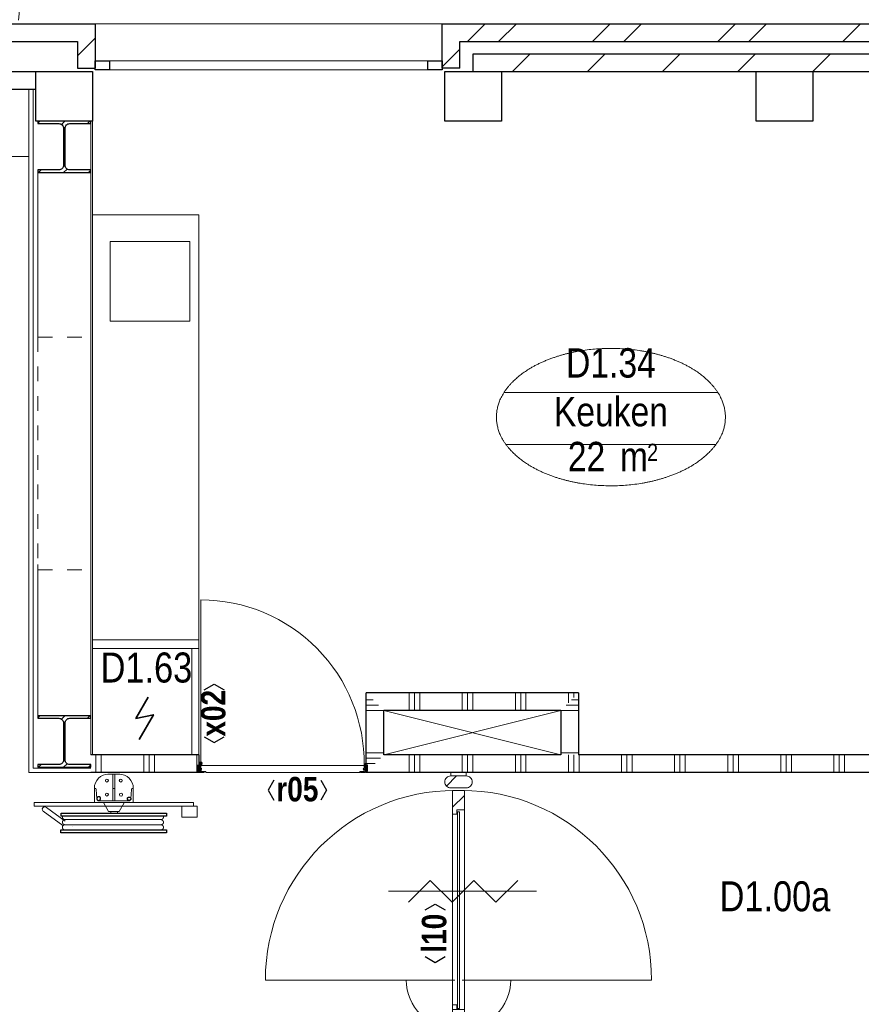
# Model space of a CAD drawing. Header units: millimetres. Extents: x 274611 to 749520, y 175257 to 298905.
# Tile 109 of 251: x 540379 to 545135, y 221702 to 227265. Entities that reach past the tile are written whole.
import ezdxf
from ezdxf.enums import TextEntityAlignment as Align

# ---------------------------------------------------------------- set-up
doc = ezdxf.new("R2010")
doc.units = ezdxf.units.MM
doc.header["$LTSCALE"] = 400
doc.header["$PDMODE"] = 1
doc.header["$PDSIZE"] = 15
doc.linetypes.add('STYLE_01', pattern=[0.416641, 0.208282, -0.208359])
doc.linetypes.add('STYLE_02', pattern=[0.694427, 0.486069, -0.208359])
for name, color, linetype, lineweight in [('Buitenkozijnen', 140, 'Continuous', 15), ('Kozijnmerken', 43, 'Continuous', 9), ('mat-afdichting', 9, 'Continuous', 5), ('mat-aluminium', 140, 'Continuous', 15), ('mat-baksteen', 5, 'Continuous', 25), ('mat-beton (ihwg)', 5, 'Continuous', 25), ('mat-glas-hor', 5, 'Continuous', 15), ('mat-kalkzandsteen', 5, 'Continuous', 25), ('mat-multiplex-hor', 140, 'Continuous', 15), ('mat-naaldhout', 140, 'Continuous', 15), ('mat-scheidingswand-horizontaal', 5, 'Continuous', 25), ('mat-spuitwerk_marmo', 43, 'STYLE_02', 20), ('mat-staal', 5, 'Continuous', 25), ('None', 7, 'Continuous', 9), ('Ruimtenummers', 5, 'Continuous', 25)]:
    doc.layers.add(name, color=color, linetype=linetype, lineweight=lineweight)
doc.styles.add('Arial Narrow', font='ARIALN.TTF', dxfattribs={"height": 222.25})
doc.styles.add('Arial Narrow (bold)', font='ARIALNB.TTF', dxfattribs={"height": 172.861111})

# ---------------------------------------------------------------- blocks, each defined once
blk = doc.blocks.new('*X682')
at = {"layer": 'None', "lineweight": 5}
blk.add_line((23345.1, 4253.2), (23412.1, 4320.2), dxfattribs=at)
blk = doc.blocks.new('*U683')
at = {"layer": 'mat-glas-hor', "color": 140, "lineweight": 15}
blk.add_lwpolyline([(23384.6, 3116.5), (23384.6, 4227.5), (23372.6, 4227.5), (23372.6, 3116.5)], close=True, dxfattribs=at)
at = {"layer": 'mat-naaldhout', "color": 140, "linetype": 'Continuous', "lineweight": 15}
for points in [[(23370.1, 4239.2), (23370.1, 4214.2), (23345.1, 4214.2), (23345.1, 4348.2), (23412.1, 4348.2), (23412.1, 4239.2)], [(23370.1, 3111.2), (23370.1, 3136.2), (23345.1, 3136.2), (23345.1, 3002.2), (23412.1, 3002.2), (23412.1, 3111.2)]]:
    blk.add_lwpolyline(points, close=True, dxfattribs=at)
at = {"layer": 'None', "color": 43, "linetype": 'Continuous', "lineweight": 9}
for p, q in [((22287.5, 3277.2), (23358.6, 3277.2)), ((24469.6, 3277.2), (23398.6, 3277.2))]:
    blk.add_line(p, q, dxfattribs=at)
at = {"layer": 'None', "color": 8, "lineweight": 5}
blk.add_lwpolyline([(23345.1, 4348.2), (23412.1, 4348.2), (23412.1, 3111.2), (23345.1, 3111.2)], close=True, dxfattribs=at)
at = {"layer": 'None', "color": 43, "linetype": 'Continuous', "lineweight": 9}
for centre, radius, start, end in [((23358.6, 3277.2), 1071.1, 90, 180), ((23398.6, 3277.2), 1071.1, 0, 90), ((23358.6, 3277.2), 275.3, 180, 270), ((23398.6, 3277.2), 275.3, 270, 0)]:
    blk.add_arc(centre, radius, start, end, dxfattribs=at)
at = {"layer": 'mat-naaldhout', "color": 140}
blk.add_blockref('*X682', (0, 0), dxfattribs=at)
blk = doc.blocks.new('*X47')
at = {"layer": 'None', "lineweight": 5}
blk.add_line((-23.7, -23.7), (33.5, 33.5), dxfattribs=at)
blk = doc.blocks.new('houten stijl 67 x 114')
at = {"layer": 'mat-naaldhout', "color": 140, "linetype": 'Continuous', "lineweight": 15, "flags": 128}
blk.add_lwpolyline([(33.5, 0), (33.5, 0, -0.414214), (0, -33.5), (0, -33.5, -0.414214), (-33.5, 0), (-33.5, 88), (-33.5, 88, -0.414214), (0, 121.5), (0, 121.5, -0.414214), (33.5, 88)], format="xyb", close=True, dxfattribs=at)
at = {"layer": 'mat-naaldhout', "color": 140}
blk.add_blockref('*X47', (0, 0), dxfattribs=at)
blk = doc.blocks.new('*U684')
at = {"layer": 'None', "color": 140, "linetype": 'Continuous', "lineweight": 15}
for points in [[(23334.6, 4450), (23422.6, 4450), (23422.6, 4430), (23334.6, 4430)], [(23334.6, 2920), (23422.6, 2920), (23422.6, 2900), (23334.6, 2900)]]:
    blk.add_lwpolyline(points, close=True, dxfattribs=at)
at = {"layer": 'None', "color": 7, "xscale": -1, "rotation": 270}
blk.add_blockref('houten stijl 67 x 114', (23334.6, 4396.5), dxfattribs=at)
at = {"layer": 'None', "color": 7}
blk.add_blockref('*U683', (0, 0), dxfattribs=at)
at = {"layer": 'None', "color": 7, "rotation": 90}
blk.add_blockref('houten stijl 67 x 114', (23422.6, 2953.5), dxfattribs=at)
blk = doc.blocks.new('*U808')
at = {"layer": 'None', "color": 140, "linetype": 'Continuous', "lineweight": 15}
blk.add_lwpolyline([(21311.1, 7600), (21911.1, 7600), (21911.1, 5200), (21311.1, 5200)], close=True, dxfattribs=at)
at = {"layer": 'None', "color": 43, "linetype": 'Continuous', "lineweight": 9}
blk.add_lwpolyline([(21411.1, 7450), (21861.1, 7450), (21861.1, 7000), (21411.1, 7000)], close=True, dxfattribs=at)
blk = doc.blocks.new('*X900')
at = {"layer": 'None', "lineweight": 9}
for p, q in [((23683.5, 8410), (23783.5, 8510)), ((24107.8, 8410), (24207.8, 8510)), ((24532, 8410), (24632, 8510)), ((24956.3, 8410), (25056.3, 8510)), ((25380.6, 8410), (25480.6, 8510)), ((25804.8, 8410), (25904.8, 8510)), ((26229.1, 8410), (26329.1, 8510)), ((26653.4, 8410), (26753.4, 8510)), ((27077.6, 8410), (27177.6, 8510)), ((27501.9, 8410), (27601.9, 8510)), ((27926.1, 8410), (28026.1, 8510)), ((28350.4, 8410), (28450.4, 8510)), ((28774.7, 8410), (28874.7, 8510))]:
    blk.add_line(p, q, dxfattribs=at)
blk = doc.blocks.new('*X901')
at = {"layer": 'None', "lineweight": 9}
for p, q in [((23429.2, 8580), (23529.2, 8680)), ((23605.6, 8580), (23705.6, 8680)), ((24136.3, 8580), (24236.3, 8680)), ((24312.7, 8580), (24412.7, 8680)), ((24843.5, 8580), (24943.5, 8680)), ((25019.8, 8580), (25119.8, 8680)), ((25550.6, 8580), (25650.6, 8680)), ((25727, 8580), (25827, 8680)), ((26257.7, 8580), (26357.7, 8680)), ((26434.1, 8580), (26534.1, 8680)), ((26964.8, 8580), (27064.8, 8680)), ((27141.2, 8580), (27241.2, 8680)), ((27671.9, 8580), (27771.9, 8680)), ((27848.3, 8580), (27948.3, 8680)), ((28379, 8580), (28479, 8680)), ((28555.4, 8580), (28655.4, 8680))]:
    blk.add_line(p, q, dxfattribs=at)
blk = doc.blocks.new('*X934')
at = {"layer": 'None', "lineweight": 9}
blk.add_line((21226.1, 8498.1), (21326.1, 8598.1), dxfattribs=at)
blk = doc.blocks.new('*U79')
at = {"layer": 'Buitenkozijnen', "lineweight": 15}
for p, q in [((-10, 0), (-10, -1960)), ((-10, 0), (40, 0)), ((40, 0), (40, -1960)), ((-10, -1960), (40, -1960))]:
    blk.add_line(p, q, dxfattribs=at)
blk = doc.blocks.new('Gevelpui best 1960')
at = {"layer": 'Buitenkozijnen', "color": 43, "lineweight": 9}
blk.add_line((250, 0), (250, -1960), dxfattribs=at)
at = {"layer": 'Buitenkozijnen', "color": 92, "lineweight": 25}
for points in [[(-10, 0), (40, 0), (40, -80), (-10, -80)], [(-10, -1880), (40, -1880), (40, -1960), (-10, -1960)]]:
    blk.add_lwpolyline(points, close=True, dxfattribs=at)
at = {"layer": 'Buitenkozijnen'}
blk.add_blockref('*U79', (0, 0), dxfattribs=at)
blk = doc.blocks.new('Kolom 280x320')
at = {"layer": 'mat-beton (ihwg)', "lineweight": 25}
blk.add_lwpolyline([(-300, 160), (-20, 160), (-20, -160), (-300, -160)], close=True, dxfattribs=at)
at = {"layer": 'None', "color": 92, "linetype": 'Continuous', "lineweight": 5}
blk.add_point((0, 0), dxfattribs=at)
blk = doc.blocks.new('Ruimtenummer UV 50')
at = {"layer": 'Ruimtenummers', "color": 8, "lineweight": 5}
for p, q in [((602.2, 156.5), (-602.3, 156.5)), ((594.7, -137.5), (-594.8, -137.5))]:
    blk.add_line(p, q, dxfattribs=at)
blk.add_open_spline([(-323.4, 353.8), (-173.3, 405.8), (173.3, 405.8), (323.4, 353.8), (473.5, 301.8), (560.1, 211.8), (646.8, 121.7), (646.8, 17.7), (646.8, -86.3), (560.1, -176.3), (473.5, -266.4), (323.4, -318.4), (173.3, -370.4), (-173.3, -370.4), (-323.4, -318.4), (-473.5, -266.4), (-560.2, -176.3), (-646.8, -86.3), (-646.8, 17.7), (-646.8, 121.7), (-560.2, 211.8), (-473.5, 301.8), (-323.4, 353.8)], degree=2, knots=[0, 0, 0, 0.09962, 0.19924, 0.19924, 0.283607, 0.283607, 0.349619, 0.349619, 0.415638, 0.415638, 0.5, 0.5, 0.59962, 0.69924, 0.69924, 0.783607, 0.783607, 0.849619, 0.849619, 0.915638, 0.915638, 1, 1, 1], dxfattribs=at)
at = {"layer": 'Ruimtenummers', "attachment_point": 2, "style": 'Arial Narrow'}
for s, insert, char_height in [(' m', (103.6, -122.2), 165.95), (' 2', (220.1, -132.8), 96.8)]:
    blk.add_mtext(s, dxfattribs=dict(at, insert=insert, char_height=char_height))
at = {"layer": 'Ruimtenummers', "style": 'Arial Narrow'}
for tag, p in [('Nummer', (0, 406.9)), ('Naam', (0, 131.7)), ('Oppervlak', (-137.9, -122.2))]:
    blk.add_attdef(tag, text='', height=165.9, dxfattribs=at).set_placement(p, align=Align.TOP_CENTER)
blk = doc.blocks.new('*X1140')
at = {"layer": 'None', "lineweight": 9}
for p, q in [((23100, 4450), (23100, 4550)), ((23130, 4450), (23130, 4550)), ((23160, 4450), (23160, 4550)), ((23400, 4450), (23400, 4550)), ((23430, 4450), (23430, 4550)), ((23460, 4450), (23460, 4550)), ((23700, 4450), (23700, 4550)), ((23730, 4450), (23730, 4550)), ((23760, 4450), (23760, 4550)), ((24000, 4450), (24000, 4550)), ((24030, 4450), (24030, 4550)), ((24060, 4450), (24060, 4550)), ((24300, 4450), (24300, 4550)), ((24330, 4450), (24330, 4550)), ((24360, 4450), (24360, 4550)), ((24600, 4450), (24600, 4550)), ((24630, 4450), (24630, 4550)), ((24660, 4450), (24660, 4550)), ((24900, 4450), (24900, 4550)), ((24930, 4450), (24930, 4550)), ((24960, 4450), (24960, 4550)), ((25200, 4450), (25200, 4550)), ((25230, 4450), (25230, 4550)), ((25260, 4450), (25260, 4550)), ((25500, 4450), (25500, 4550)), ((25530, 4450), (25530, 4550)), ((25560, 4450), (25560, 4550)), ((25800, 4450), (25800, 4550)), ((25830, 4450), (25830, 4550)), ((25860, 4450), (25860, 4550)), ((26100, 4450), (26100, 4550)), ((26130, 4450), (26130, 4550)), ((26160, 4450), (26160, 4550)), ((26400, 4450), (26400, 4550)), ((26430, 4450), (26430, 4550)), ((26460, 4450), (26460, 4550)), ((26700, 4450), (26700, 4550)), ((26730, 4450), (26730, 4550)), ((26760, 4450), (26760, 4550)), ((27000, 4450), (27000, 4550)), ((27030, 4450), (27030, 4550)), ((27060, 4450), (27060, 4550)), ((27300, 4450), (27300, 4550)), ((27330, 4450), (27330, 4550)), ((27360, 4450), (27360, 4550)), ((27600, 4450), (27600, 4550)), ((27630, 4450), (27630, 4550)), ((27660, 4450), (27660, 4550)), ((22860, 4450), (22860, 4453))]:
    blk.add_line(p, q, dxfattribs=at)
blk = doc.blocks.new('*X1141')
at = {"layer": 'None', "lineweight": 9}
for p, q in [((21330, 4450), (21330, 4550)), ((21360, 4450), (21360, 4550)), ((21600, 4450), (21600, 4550)), ((21630, 4450), (21630, 4550)), ((21660, 4450), (21660, 4550)), ((21900, 4450), (21900, 4550))]:
    blk.add_line(p, q, dxfattribs=at)
blk = doc.blocks.new('*X1143')
at = {"layer": 'None', "lineweight": 9}
for p, q in [((-150, 132.8), (-137.8, 145)), ((131, 131), (145, 145)), ((-4.3, -4.3), (4.2, 4.2)), ((-145, -145), (-131, -131)), ((137.8, -145), (150, -132.8))]:
    blk.add_line(p, q, dxfattribs=at)
at = {"layer": 'None', "lineweight": 25}
for p, q in [((-15.5, 125.9), (3.6, 145)), ((-3.6, -145), (15.5, -125.9))]:
    blk.add_line(p, q, dxfattribs=at)
blk = doc.blocks.new('*U1144')
at = {"layer": 'None', "color": 92, "linetype": 'Continuous', "lineweight": 25, "flags": 128}
blk.add_lwpolyline([(150, -131), (31.25, -131, -0.4142136), (4.25, -104), (4.25, 104, -0.4142136), (31.25, 131), (150, 131), (150, 145), (-150, 145), (-150, 131), (-31.25, 131, -0.4142136), (-4.25, 104), (-4.25, -104, -0.4142136), (-31.25, -131), (-150, -131), (-150, -145), (150, -145)], format="xyb", close=True, dxfattribs=at)
at = {"layer": 'None', "color": 92}
blk.add_blockref('*X1143', (0, 0), dxfattribs=at)
blk = doc.blocks.new('*X1145')
at = {"layer": 'None', "lineweight": 9}
for p, q in [((-150, 132.8), (-137.8, 145)), ((131, 131), (145, 145)), ((-4.3, -4.3), (4.2, 4.2)), ((-145, -145), (-131, -131)), ((137.8, -145), (150, -132.8))]:
    blk.add_line(p, q, dxfattribs=at)
at = {"layer": 'None', "lineweight": 25}
for p, q in [((-15.5, 125.9), (3.6, 145)), ((-3.6, -145), (15.5, -125.9))]:
    blk.add_line(p, q, dxfattribs=at)
blk = doc.blocks.new('*U1146')
at = {"layer": 'None', "color": 92, "linetype": 'Continuous', "lineweight": 25, "flags": 128}
blk.add_lwpolyline([(150, -131), (31.25, -131, -0.4142136), (4.25, -104), (4.25, 104, -0.4142136), (31.25, 131), (150, 131), (150, 145), (-150, 145), (-150, 131), (-31.25, 131, -0.4142136), (-4.25, 104), (-4.25, -104, -0.4142136), (-31.25, -131), (-150, -131), (-150, -145), (150, -145)], format="xyb", close=True, dxfattribs=at)
at = {"layer": 'None', "color": 92}
blk.add_blockref('*X1145', (0, 0), dxfattribs=at)
blk = doc.blocks.new('*U199')
at = {"layer": 'None', "color": 140, "linetype": 'Continuous', "lineweight": 15, "flags": 128}
blk.add_lwpolyline([(-21.4, 110), (58.6, 110), (58.6, 106.7, -0.391021), (52.6, 100.2), (-0.9, 95.9, 0.391021), (-12.4, 83.5), (-12.4, -83.5, 0.391021), (-0.9, -95.9), (52.6, -100.2, -0.391021), (58.6, -106.7), (58.6, -110), (-21.4, -110)], format="xyb", close=True, dxfattribs=at)
blk = doc.blocks.new('*U200')
at = {"layer": 'None', "color": 253, "linetype": 'Continuous', "lineweight": 5}
for p, q in [((96.625, -278), (96.625, 266)), ((125.704, -278), (125.704, 266)), ((50.42, -31.849), (50.42, 29))]:
    blk.add_line(p, q, dxfattribs=at)
at = {"layer": 'None', "color": 140, "linetype": 'Continuous', "lineweight": 15}
for p, q in [((50.42, 29), (1.453, 57.31)), ((0, -61), (50.42, -31.849))]:
    blk.add_line(p, q, dxfattribs=at)
at = {"layer": 'None', "color": 92, "linetype": 'Continuous', "lineweight": 25}
for points in [[(60.916, 296), (76.476, 296), (76.476, -300), (60.916, -300)], [(154.785, 296), (171.344, 296), (171.344, -302), (154.785, -302)]]:
    blk.add_lwpolyline(points, close=True, dxfattribs=at)
at = {"layer": 'None', "color": 253, "linetype": 'Continuous', "lineweight": 5}
blk.add_lwpolyline([(50.929, 18), (60.916, 18), (60.916, -18), (50.929, -18)], close=True, dxfattribs=at)
for points, knots in [([(96.866, 264), (96.866, 268.997), (93.792, 272.9335), (90.718, 276.87), (85.875, 278.0735), (81.032, 279.277), (76.476, 277.238)], [0, 0, 0, 0.333549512, 0.333549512, 0.666828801, 0.666828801, 1, 1, 1]), ([(125.825, 264), (125.825, 267.886), (123.8855, 271.2505), (121.946, 274.615), (118.586, 276.5575), (115.226, 278.5), (107.466, 278.5), (104.106, 276.5575), (100.746, 274.615), (98.806, 271.2505), (96.866, 267.886), (96.866, 264)], [0, 0, 0, 0.166769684, 0.166769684, 0.333423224, 0.333423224, 0.499994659, 0.666566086, 0.666566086, 0.833226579, 0.833226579, 1, 1, 1]), ([(154.785, 264), (154.785, 267.886), (152.845, 271.2505), (150.905, 274.615), (147.5455, 276.5575), (144.186, 278.5), (140.306, 278.5), (136.426, 278.5), (133.066, 276.5575), (129.706, 274.615), (127.7655, 271.2505), (125.825, 267.886), (125.825, 264)], [0, 0, 0, 0.166772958, 0.166772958, 0.333424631, 0.333424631, 0.499985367, 0.499985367, 0.666556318, 0.666556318, 0.833223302, 0.833223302, 1, 1, 1]), ([(76.477, -291.432), (81.039, -293.343), (85.8175, -292.072), (90.596, -290.801), (93.6105, -286.876), (96.625, -282.951), (96.625, -278)], [0, 0, 0, 0.333165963, 0.333165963, 0.666458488, 0.666458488, 1, 1, 1]), ([(96.625, -278), (96.625, -281.901), (98.573, -285.2795), (100.521, -288.658), (103.895, -290.609), (107.269, -292.56), (111.165, -292.56), (115.061, -292.56), (118.435, -290.609), (121.809, -288.658), (123.7565, -285.2795), (125.704, -281.901), (125.704, -278)], [0, 0, 0, 0.166754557, 0.166754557, 0.333426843, 0.333426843, 0.500005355, 0.500005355, 0.666583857, 0.666583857, 0.833249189, 0.833249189, 1, 1, 1]), ([(125.704, -278), (125.704, -281.901), (127.6525, -285.2795), (129.601, -288.658), (132.975, -290.609), (136.349, -292.56), (140.245, -292.56), (144.141, -292.56), (147.5145, -290.609), (150.888, -288.658), (152.836, -285.2795), (154.784, -281.901), (154.784, -278)], [0, 0, 0, 0.166757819, 0.166757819, 0.333436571, 0.333436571, 0.500014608, 0.500014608, 0.666582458, 0.666582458, 0.833245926, 0.833245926, 1, 1, 1])]:
    blk.add_open_spline(points, degree=2, knots=knots, dxfattribs=at)
blk = doc.blocks.new('BSH')
at = {"layer": 'None', "color": 140, "linetype": 'Continuous', "lineweight": 15}
for p, q in [((0, -61), (0, 111.155)), ((-159.8585, -36.7557), (-159.8585, 32.756)), ((-80, -6.8893), (-80, 2.8892))]:
    blk.add_line(p, q, dxfattribs=at)
at = {"layer": 'None', "color": 253, "linetype": 'Continuous', "lineweight": 5}
for p, q in [((27.7468, -383.0008), (105.0969, -276.5164)), ((135.277, -233.0824), (136.142, -233.8294)), ((130.6676, -289.4337), (48.7568, -402.0618))]:
    blk.add_line(p, q, dxfattribs=at)
at = {"layer": 'None', "color": 140, "linetype": 'Continuous', "lineweight": 15}
for points in [[(0, 448), (20, 448), (20, -452), (0, -452)], [(20, 469.75), (82, 469.75), (82, 382.75), (20, 382.75)], [(-160, 2.8892), (-9, 2.8892), (-9, -6.8893), (-160, -6.8893)]]:
    blk.add_lwpolyline(points, close=True, dxfattribs=at)
at = {"layer": 'None', "color": 8, "linetype": 'Continuous', "lineweight": 5}
for centre in [(-124, 37.275), (-44.5, 38.775), (-124, -41.275), (-45, -41.275)]:
    blk.add_circle(centre, 8.5, dxfattribs=at)
at = {"layer": 'None', "color": 140, "linetype": 'Continuous', "lineweight": 15}
for centre, start, end in [((-80, 28), 90, 180), ((-80, -32), 180, 270)]:
    blk.add_arc(centre, 80, start, end, dxfattribs=at)
at = {"layer": 'None', "color": 9, "linetype": 'Continuous', "lineweight": 5}
blk.add_arc((38.2528, -392.5302), 14.18399, 137.79060093, 325.77092307, dxfattribs=at)
at = {"layer": 'None', "color": 92, "linetype": 'Continuous', "lineweight": 25}
for points, knots in [([(-11.70075, 86.5025), (-12.2626, 89.0317), (-14.0137, 90.9408), (-15.7648, 92.8499), (-18.23575, 93.6275), (-20.7067, 94.4051), (-23.236, 93.84325), (-25.7653, 93.2814), (-27.67445, 91.53015), (-29.5836, 89.7789), (-30.36125, 87.3079), (-31.1389, 84.8369), (-30.57705, 82.3077), (-30.0152, 79.7785), (-28.26385, 77.8694), (-26.5125, 75.9603), (-24.0415, 75.1827), (-21.5705, 74.4051), (-19.0412, 74.96695), (-16.5119, 75.5288), (-14.60305, 77.28005), (-12.6942, 79.0313), (-11.91655, 81.5023), (-11.1389, 83.9733), (-11.70075, 86.5025)], [0, 0, 0, 0.0833344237, 0.0833344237, 0.1666618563, 0.1666618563, 0.2499968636, 0.2499968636, 0.3333348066, 0.3333348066, 0.4166657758, 0.4166657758, 0.5000000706, 0.5000000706, 0.583336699, 0.583336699, 0.666668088, 0.666668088, 0.7500039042, 0.7500039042, 0.8333377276, 0.8333377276, 0.9166657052, 0.9166657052, 1, 1, 1]), ([(-11.75695, -89.71225), (-12.375, -92.4944), (-14.3012, -94.5944), (-16.2274, -96.6944), (-18.94545, -97.54975), (-21.6635, -98.4051), (-24.4457, -97.78705), (-27.2279, -97.169), (-29.328, -95.24265), (-31.4281, -93.3163), (-32.2835, -90.5982), (-33.1389, -87.8801), (-32.52085, -85.09795), (-31.9028, -82.3158), (-29.97635, -80.2158), (-28.0499, -78.1158), (-25.3318, -77.26045), (-22.6137, -76.4051), (-19.83145, -77.02315), (-17.0492, -77.6412), (-14.94945, -79.56755), (-12.8497, -81.4939), (-11.9943, -84.212), (-11.1389, -86.9301), (-11.75695, -89.71225)], [0, 0, 0, 0.083334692, 0.083334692, 0.1666618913, 0.1666618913, 0.2499964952, 0.2499964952, 0.3333343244, 0.3333343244, 0.4166651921, 0.4166651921, 0.4999998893, 0.4999998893, 0.5833365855, 0.5833365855, 0.6666673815, 0.6666673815, 0.7500034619, 0.7500034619, 0.8333376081, 0.8333376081, 0.9166653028, 0.9166653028, 1, 1, 1])]:
    blk.add_open_spline(points, degree=2, knots=knots, dxfattribs=at)
at = {"layer": 'None', "color": 7}
blk.add_blockref('*U200', (0, 0), dxfattribs=at)
at = {"layer": 'None', "color": 140, "rotation": 180}
blk.add_blockref('*U199', (-21.4, -2), dxfattribs=at)
blk = doc.blocks.new('*X1153')
at = {"layer": 'None', "lineweight": 9}
blk.add_line((23286.1, 8436.8), (23386.1, 8536.8), dxfattribs=at)
blk = doc.blocks.new('Kozijnmerk 50')
at = {"layer": 'Kozijnmerken', "color": 92, "linetype": 'Continuous', "lineweight": 25}
for points in [[(-132.2, 50.6), (-164.8, -5.8), (-132.2, -62.1)], [(132.2, 50.6), (164.8, -5.8), (132.2, -62.1)]]:
    blk.add_lwpolyline(points, dxfattribs=at)
at = {"layer": 'None', "color": 43, "style": 'Arial Narrow (bold)'}
blk.add_attdef('merk', text='', height=138.3, dxfattribs=at).set_placement((0, 0), align=Align.MIDDLE_CENTER)
blk = doc.blocks.new('*U1200')
at = {"layer": 'None', "color": 43, "linetype": 'Continuous', "lineweight": 9}
for radius, start, end in [(28267.7, 354.34621, 3.95976), (28167.7, 354.32647, 3.85719)]:
    blk.add_arc((-7237, 11484.7), radius, start, end, dxfattribs=at)
blk = doc.blocks.new('*U1203')
at = {"layer": 'None', "color": 43, "linetype": 'Continuous', "lineweight": 9}
for radius, start, end in [(28267.7, 354.34621, 3.95976), (28167.7, 354.32647, 3.85719)]:
    blk.add_arc((-7237, 11484.7), radius, start, end, dxfattribs=at)
blk = doc.blocks.new('zelfsluitend')
at = {"layer": 'None', "color": 7, "linetype": 'Continuous', "lineweight": 15}
for p, q in [((-305.3, -61.7), (-181.8, 61.7)), ((-58.3, -61.7), (-181.8, 61.7)), ((-58.3, -61.7), (65.2, 61.7)), ((188.6, -61.7), (65.2, 61.7)), ((188.6, -61.7), (312.1, 61.7)), ((-418.5, 0), (418.5, 0))]:
    blk.add_line(p, q, dxfattribs=at)
blk = doc.blocks.new('*U1340')
at = {"layer": 'None', "color": 43, "linetype": 'Continuous', "lineweight": 9}
for p, q in [((21901.1, 4457.6), (21911.1, 4491.4)), ((21901.1, 4491.4), (21911.1, 4457.6))]:
    blk.add_line(p, q, dxfattribs=at)
blk.add_lwpolyline([(21901.1, 4491.4), (21911.1, 4491.4), (21911.1, 4457.6), (21901.1, 4457.6)], close=True, dxfattribs=at)
blk = doc.blocks.new('*U1341')
at = {"layer": 'None', "color": 43, "linetype": 'Continuous', "lineweight": 9}
for p, q in [((22865.1, 4457.6), (22855.1, 4492.4)), ((22865.1, 4492.4), (22855.1, 4457.6))]:
    blk.add_line(p, q, dxfattribs=at)
blk.add_lwpolyline([(22855.1, 4492.4), (22865.1, 4492.4), (22865.1, 4457.6), (22855.1, 4457.6)], close=True, dxfattribs=at)
blk = doc.blocks.new('*X1342')
at = {"layer": 'None', "lineweight": 9}
for p, q in [((22834.8, 4450), (22838.8, 4454)), ((22851.1, 4466.3), (22855.1, 4470.3))]:
    blk.add_line(p, q, dxfattribs=at)
blk = doc.blocks.new('*U1343')
at = {"layer": 'mat-afdichting', "lineweight": 5}
for points in [[(21936.1, 4454), (21924.1, 4454), (21924.1, 4456.2), (21936.1, 4456.2)], [(22830.1, 4454), (22842.1, 4454), (22842.1, 4456.2), (22830.1, 4456.2)]]:
    blk.add_lwpolyline(points, close=True, dxfattribs=at)
at = {"layer": 'mat-aluminium', "lineweight": 15}
blk.add_lwpolyline([(22851.1, 4470.5), (22855.1, 4470.5), (22855.1, 4485.5), (22851.1, 4485.5)], close=True, dxfattribs=at)
at = {"layer": 'mat-multiplex-hor', "lineweight": 15, "flags": 128}
for points in [[(22839.1, 4471.5), (22845.1, 4471.5), (22846, 4490), (21920.1, 4490), (21921.3, 4471.5), (21928.8, 4471.5)], [(21928.8, 4468.5), (21921.5, 4468.5), (21922.2, 4456.2), (21950.2, 4456.2), (21950.2, 4450), (22822.1, 4450), (22822.1, 4456.2), (22844.3, 4456.2), (22844.9, 4468.5), (22839.1, 4468.5)]]:
    blk.add_lwpolyline(points, dxfattribs=at)
at = {"layer": 'mat-spuitwerk_marmo', "lineweight": 20}
blk.add_circle((21923.1, 4502.3), 4, dxfattribs=at)
at = {"layer": 'mat-staal', "lineweight": 5, "flags": 128}
for points in [[(21916.1, 4450, -0.414214), (21911.1, 4455), (21911.1, 4498.4), (21911.1, 4500.1), (21915.1, 4500.1), (21915.1, 4498.4), (21915.1, 4455), (21915.1, 4455, 0.414214), (21916.1, 4454), (21941.1, 4454), (21941.1, 4450)], [(22850.1, 4450, 0.414214), (22855.1, 4455), (22855.1, 4498.4), (22855.1, 4500.1), (22851.1, 4500.1), (22851.1, 4498.4), (22851.1, 4455), (22851.1, 4455, -0.414214), (22850.1, 4454), (22825.1, 4454), (22825.1, 4450)]]:
    blk.add_lwpolyline(points, format="xyb", close=True, dxfattribs=at)
at = {"layer": 'None', "color": 43, "linetype": 'Continuous', "lineweight": 9}
blk.add_line((21923.1, 4502.3), (21923.1, 5424.9), dxfattribs=at)
for points in [[(21917.6, 4456.3), (21915.1, 4456.3), (21915.1, 4503.4), (21917.6, 4503.4)], [(21928.1, 4499.8), (21929.9, 4498.2), (21922.6, 4489.8), (21924.3, 4456.8), (21921.9, 4456.7), (21920.1, 4490.6)]]:
    blk.add_lwpolyline(points, close=True, dxfattribs=at)
at = {"layer": 'None', "color": 92, "linetype": 'Continuous', "lineweight": 25, "flags": 128}
for points in [[(21926.2, 4471.2), (21921.2, 4471.2), (21921.2, 4469.2)], [(21921.2, 4469.2), (21926.2, 4469.2)], [(22845, 4471.2), (22840, 4471.2), (22840, 4469.2)], [(22840, 4469.2), (22845, 4469.2)]]:
    blk.add_lwpolyline(points, dxfattribs=at)
at = {"layer": 'None', "color": 140, "linetype": 'Continuous', "lineweight": 15}
blk.add_circle((21923.1, 4502.3), 8, dxfattribs=at)
at = {"layer": 'None', "color": 43, "linetype": 'Continuous', "lineweight": 9}
blk.add_arc((21923.1, 4502.3), 922.6, 359.2903, 90, dxfattribs=at)
at = {"layer": 'None', "color": 8, "linetype": 'Continuous', "lineweight": 5}
for p in [(21901.1, 4484), (21912, 4501.6), (22854.1, 4501.6), (22865.1, 4484), (22865.1, 4454)]:
    blk.add_point(p, dxfattribs=at)
at = {"layer": 'mat-staal'}
blk.add_blockref('*X1342', (0, 0), dxfattribs=at)
at = {"layer": 'None', "color": 7}
for name in ['*U1340', '*U1341']:
    blk.add_blockref(name, (0, 0), dxfattribs=at)
blk = doc.blocks.new('*X1407')
at = {"layer": 'None', "lineweight": 9}
for p, q in [((22860, 4897), (22860, 4900)), ((23100, 4800), (23100, 4900)), ((23130, 4800), (23130, 4900)), ((23160, 4800), (23160, 4900)), ((23400, 4800), (23400, 4900)), ((23430, 4800), (23430, 4900)), ((23460, 4800), (23460, 4900)), ((23700, 4800), (23700, 4900)), ((23730, 4800), (23730, 4900)), ((23760, 4800), (23760, 4900)), ((24000, 4843), (24000, 4900)), ((24030, 4873), (24030, 4900))]:
    blk.add_line(p, q, dxfattribs=at)
blk = doc.blocks.new('*X1408')
at = {"layer": 'None', "lineweight": 9}
for p, q in [((24017, 4860), (24057, 4860)), ((23957, 4800), (24057, 4800)), ((23987, 4830), (24057, 4830)), ((23957, 4560), (24057, 4560))]:
    blk.add_line(p, q, dxfattribs=at)
blk = doc.blocks.new('*X1409')
at = {"layer": 'None', "lineweight": 9}
for p, q in [((22857, 4860), (22897, 4860)), ((22857, 4830), (22927, 4830)), ((22857, 4800), (22957, 4800)), ((22857, 4560), (22957, 4560)), ((22857, 4530), (22937, 4530)), ((22857, 4500), (22907, 4500))]:
    blk.add_line(p, q, dxfattribs=at)

msp = doc.modelspace()

# ---------------------------------------------------------------- linework, layer by layer
at = {"layer": 'mat-baksteen', "lineweight": 25}
for p, q in [((538711.28099, 227242.18879), (540806.28099, 227242.18879)), ((540806.28099, 227242.18879), (540806.28099, 226992.18879)), ((542766.28099, 227242.18879), (548500.24035, 227242.18879)), ((542766.28099, 226992.18879), (542766.28099, 227242.18879)), ((538811.28099, 227142.18879), (540706.28099, 227142.18879)), ((540706.28099, 227142.18879), (540706.28099, 226992.18879)), ((542866.28099, 227142.18879), (548500.24035, 227142.18879)), ((542866.28099, 226992.18879), (542866.28099, 227142.18879)), ((540706.28099, 226992.18879), (540806.28099, 226992.18879)), ((542866.28099, 226992.18879), (542766.28099, 226992.18879))]:
    msp.add_line(p, q, dxfattribs=at)
at = {"layer": 'mat-kalkzandsteen', "lineweight": 25}
for p, q in [((542941.28099, 227072.18879), (548500.22162, 227072.18879)), ((542941.28099, 226972.18879), (542941.28099, 227072.18879)), ((539031.28099, 226972.18879), (540471.28099, 226972.18879)), ((540471.28099, 226872.18879), (540471.28099, 226972.18879)), ((542941.28099, 226972.18879), (548500.22162, 226972.18879)), ((539031.28099, 226872.18879), (540471.28099, 226872.18879))]:
    msp.add_line(p, q, dxfattribs=at)
at = {"layer": 'mat-scheidingswand-horizontaal', "lineweight": 25}
for p, q in [((543537.25877, 223462.18879), (542337.25877, 223462.18879)), ((542337.25877, 223012.18879), (542337.25877, 223462.18879)), ((543537.25877, 223462.18879), (543537.25877, 223112.18879)), ((543437.25877, 223362.18879), (542437.25877, 223362.18879)), ((542437.25877, 223112.18879), (542437.25877, 223362.18879)), ((543437.25877, 223362.18879), (543437.25877, 223112.18879)), ((541391.28099, 223112.18879), (540781.28099, 223112.18879)), ((541391.28099, 223112.18879), (541391.28099, 223012.18879)), ((543437.25877, 223112.18879), (542437.25877, 223112.18879)), ((545921.28099, 223112.18879), (543537.25877, 223112.18879)), ((541391.28099, 223012.18879), (540781.28099, 223012.18879)), ((547257.28099, 223012.18879), (542337.25877, 223012.18879))]:
    msp.add_line(p, q, dxfattribs=at)
at = {"layer": 'None', "color": 140, "linetype": 'Continuous', "lineweight": 15}
for p, q in [((540431.28099, 226872.18879), (540431.28099, 223012.18879)), ((540431.28099, 226872.18879), (540456.28099, 226872.18879)), ((540456.28099, 226872.18879), (540456.28099, 223037.18879)), ((540456.28099, 223037.18879), (540781.28099, 223037.18879)), ((540431.28099, 223012.18879), (540781.28099, 223012.18879))]:
    msp.add_line(p, q, dxfattribs=at)
at = {"layer": 'None', "color": 140, "lineweight": 15}
for p, q in [((540781.28099, 226692.18879), (540781.28099, 223112.18879)), ((540791.28099, 226692.18879), (540791.28099, 223112.18879))]:
    msp.add_line(p, q, dxfattribs=at)
at = {"layer": 'None', "color": 43, "linetype": 'Continuous', "lineweight": 9}
for p, q in [((540431.28099, 226492.18879), (531261.28099, 226492.18879)), ((540481.28099, 226402.18879), (540481.28099, 225472.18879)), ((540481.28099, 226402.18879), (540781.28099, 226402.18879)), ((540781.28099, 226402.18879), (540781.28099, 225472.18879)), ((540481.28099, 224187.18879), (540481.28099, 223332.18879)), ((540781.28099, 224187.18879), (540781.28099, 223332.18879)), ((540481.28099, 223332.18879), (540781.28099, 223332.18879))]:
    msp.add_line(p, q, dxfattribs=at)
at = {"layer": 'None', "color": 43, "linetype": 'STYLE_01', "lineweight": 9}
for p, q in [((540481.28099, 225472.18879), (540481.28099, 224157.18879)), ((540481.28099, 225472.18879), (540781.28099, 225472.18879)), ((540781.28099, 225472.18879), (540781.28099, 224157.18879)), ((540481.28099, 224157.18879), (540781.28099, 224157.18879))]:
    msp.add_line(p, q, dxfattribs=at)
at = {"layer": 'None', "lineweight": 9}
for p, q in [((542437.25877, 223362.18879), (543437.25877, 223112.18879)), ((543437.25877, 223362.18879), (542437.25877, 223112.18879))]:
    msp.add_line(p, q, dxfattribs=at)
at = {"layer": 'None', "color": 140, "linetype": 'Continuous', "lineweight": 15}
for points in [[(540791.28099, 223762.18879), (541391.28099, 223762.18879), (541391.28099, 223712.18879), (540791.28099, 223712.18879)], [(541351.28099, 223712.18879), (541391.28099, 223712.18879), (541391.28099, 223112.18879), (541351.28099, 223112.18879)]]:
    msp.add_lwpolyline(points, close=True, dxfattribs=at)
at = {"layer": 'None', "color": 1, "linetype": 'Continuous', "lineweight": 35}
msp.add_lwpolyline([(541105.17578, 223437.75541), (541035.89375, 223317.75541), (541135.17578, 223337.75541), (541055.17578, 223199.19134)], dxfattribs=at)

# ---------------------------------------------------------------- block references
at = {"layer": 'Buitenkozijnen', "color": 7, "rotation": 90}
msp.add_blockref('Gevelpui best 1960', (540806.28099, 226992.18879), dxfattribs=at)
at = {"layer": 'Kozijnmerken', "color": 7, "rotation": 90}
for p, values in [((541472.65333, 223346.46177), {'merk': 'x02'}), ((542720.84902, 222103.82338), {'merk': 'l10'})]:
    msp.add_blockref('Kozijnmerk 50', p, dxfattribs=at).add_auto_attribs(values)
at = {"layer": 'Kozijnmerken', "color": 7}
msp.add_blockref('Kozijnmerk 50', (541948.35813, 222917.76346), dxfattribs=at).add_auto_attribs({'merk': 'r05'})
at = {"layer": 'mat-baksteen'}
for name in ['*X901', '*X934', '*X1153']:
    msp.add_blockref(name, (519480.22162, 218562.18879), dxfattribs=at)
at = {"layer": 'mat-beton (ihwg)', "color": 7, "rotation": 90}
for p in [(540631.28099, 226992.18879), (542941.28099, 226992.18879), (544701.28099, 226992.18879)]:
    msp.add_blockref('Kolom 280x320', p, dxfattribs=at)
at = {"layer": 'mat-kalkzandsteen'}
msp.add_blockref('*X900', (519480.22162, 218562.18879), dxfattribs=at)
at = {"layer": 'mat-scheidingswand-horizontaal'}
for name in ['*X1409', '*X1407', '*X1408', '*X1141', '*X1140']:
    msp.add_blockref(name, (519480.22162, 218562.18879), dxfattribs=at)
at = {"layer": 'mat-staal', "rotation": 180}
for name, p in [('*U1144', (540631.28099, 226547.18879)), ('*U1146', (540631.28099, 223187.18879))]:
    msp.add_blockref(name, p, dxfattribs=at)
at = {"layer": 'None', "color": 7}
for name, p in [('*U1200', (519480.22162, 218562.18879)), ('*U1203', (519480.22162, 218562.18879)), ('*U808', (519480.22162, 218562.18879)), ('*U1343', (519480.22162, 218562.18879)), ('*U684', (519480.22162, 218562.18879)), ('zelfsluitend', (542881.28099, 222340.8698))]:
    msp.add_blockref(name, p, dxfattribs=at)
at = {"layer": 'None', "color": 7, "rotation": 270}
msp.add_blockref('BSH', (540913.28099, 222842.33029), dxfattribs=at)
at = {"layer": 'Ruimtenummers'}
msp.add_blockref('Ruimtenummer UV 50', (543720.22162, 225002.18879), dxfattribs=at).add_auto_attribs({'Nummer': 'D1.34', 'Naam': 'Keuken', 'Oppervlak': '22'})

# ---------------------------------------------------------------- texts
at = {"layer": 'Ruimtenummers', "char_height": 169.333333, "attachment_point": 1, "style": 'Arial Narrow'}
for s, insert in [('D1.63', (540836.77652, 223689.65273)), ('D1.00a', (544334.44765, 222397.07212))]:
    msp.add_mtext(s, dxfattribs=dict(at, insert=insert))

doc.saveas('drawing.dxf')
